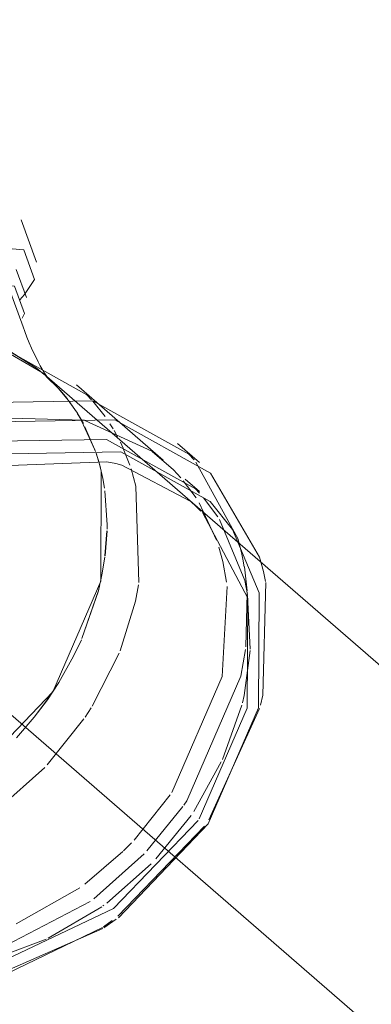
# Model space of a CAD drawing. Header units: millimetres. Extents: x -121 to 34184, y -147 to 33428.
# Tile 89 of 107: x 13857 to 13926, y 22109 to 22304. Entities that reach past the tile are written whole.
import ezdxf

# ---------------------------------------------------------------- set-up
doc = ezdxf.new("R2010")
doc.units = ezdxf.units.MM
doc.linetypes.add('ADSK_Осевая', pattern=[700, 500, -100, 0, -100])
doc.layers.add('P-PIPE-____-CNTR', color=3, linetype='ADSK_Осевая', lineweight=20)
doc.layers.add('P-PIPE-____-OTLN', color=3, linetype='Continuous', lineweight=20)

# ---------------------------------------------------------------- blocks, each defined once
blk = doc.blocks.new('ADSK_ППР_Отвод канализационный_Составной - Отвод раструбный-1566248-_3D_ копия 1')
at = {"layer": 'P-PIPE-____-OTLN', "color": 22}
for p, q in [((11834.52, 22243.01), (11812.41, 22303.59)), ((11837.2, 22255.79), (11834.16, 22264.12)), ((11837.2, 22255.79), (11834.16, 22264.12)), ((11835.17, 22248.83), (11833.16, 22254.32)), ((11835.17, 22248.83), (11833.16, 22254.32)), ((11838.72, 22233.61), (11838.15, 22234.1)), ((11862.13, 22216.76), (11845.03, 22231.58)), ((11869.27, 22216.26), (11864.95, 22220.01)), ((11869.3, 22210.54), (11866.45, 22213.01)), ((11868.65, 22207.62), (11867.63, 22208.53))]:
    blk.add_line(p, q, dxfattribs=at)
at = {"layer": 'P-PIPE-____-OTLN', "color": 10}
for p, q in [((11833.88, 22248.38), (11834.8, 22249.39)), ((11833.88, 22248.38), (11834.8, 22249.39)), ((11828.32, 22239.76), (11838.03, 22234.19)), ((11841.46, 22230.93), (11839.11, 22233.27)), ((11840.69, 22231.76), (11841.77, 22230.6)), ((11843.51, 22228.49), (11841.46, 22230.93)), ((11841.9, 22230.46), (11843.22, 22228.87)), ((11843.44, 22228.58), (11845.05, 22226.28)), ((11850.69, 22225.33), (11848.26, 22228.39)), ((11846.64, 22224.6), (11829.16, 22225.12)), ((11845.96, 22224.76), (11845.27, 22225.91)), ((11845.63, 22225.33), (11848.69, 22218.79)), ((11846.41, 22223.95), (11845.97, 22224.75)), ((11848.81, 22218.43), (11846.73, 22223.33)), ((11852.27, 22222.91), (11851.65, 22223.91)), ((11853.15, 22221.35), (11852.47, 22222.57)), ((11854.24, 22219.14), (11853.7, 22220.27)), ((11848.91, 22218.15), (11849.5, 22216.23)), ((11849.51, 22216.21), (11849, 22217.88)), ((11855.58, 22215.76), (11854.27, 22219.07)), ((11849.79, 22215.14), (11849.56, 22216.02)), ((11850.57, 22211.22), (11850.24, 22213.15)), ((11851.09, 22204.02), (11850.65, 22210.7)), ((11872.66, 22200.97), (11869.2, 22208.36)), ((11851.08, 22203.17), (11851.09, 22204.02)), ((11850.68, 22197.85), (11851.07, 22202.8)), ((11850.14, 22194.44), (11850.65, 22197.64)), ((11878.13, 22195.73), (11877.86, 22197.2)), ((11878.31, 22194.56), (11878.14, 22195.69)), ((11878.68, 22191.01), (11878.31, 22194.56)), ((11878.4, 22179.91), (11878.71, 22190.52)), ((11879.29, 22179.46), (11878.78, 22190.07)), ((11848.16, 22168.25), (11853.46, 22178.68)), ((11846.76, 22166.07), (11847.95, 22167.91)), ((11871.12, 22145.86), (11881.13, 22167.81)), ((11873.81, 22157.73), (11877.62, 22168.45)), ((11839.3, 22156.66), (11846.52, 22165.72)), ((11868.18, 22147.5), (11873.59, 22157.25)), ((11829.64, 22148.01), (11838.8, 22156.14)), ((11856.4, 22141.84), (11863.52, 22150.75)), ((11858.9, 22139.69), (11866.04, 22148.49)), ((11860.7, 22138.13), (11867.63, 22146.7)), ((11853.21, 22126.81), (11870.26, 22144.59)), ((11854.32, 22139.7), (11855.9, 22141.31)), ((11846.73, 22133.18), (11854.2, 22139.59)), ((11848.46, 22130.23), (11858.4, 22139.15)), ((11851.04, 22129.42), (11859.78, 22137.17)), ((11833.15, 22125.31), (11845.72, 22132.44)), ((11829.03, 22119.96), (11847.77, 22129.72)), ((11839.48, 22122.51), (11850.06, 22128.71)), ((11850.27, 22128.86), (11850.46, 22129)), ((11831.39, 22115.53), (11850.17, 22124.63)), ((11850.36, 22124.75), (11852.09, 22125.98)), ((11830.32, 22119.05), (11839.06, 22122.32))]:
    blk.add_line(p, q, dxfattribs=at)
at = {"layer": 'P-PIPE-____-OTLN', "color": 9}
for p, q in [((11838.72, 22233.61), (11839.86, 22232.58)), ((11848.03, 22228.65), (11847.1, 22229.64)), ((11859.92, 22218.52), (11846.67, 22224.59)), ((11868.22, 22216.79), (11867.17, 22217.92)), ((11851.04, 22216.44), (11831.83, 22215.7)), ((11867.48, 22208.66), (11853.98, 22215.76)), ((11876.83, 22201.28), (11868.58, 22216.38)), ((11850.24, 22213.15), (11849.79, 22215.14)), ((11868.62, 22209.29), (11866.1, 22212.7)), ((11869.27, 22210.27), (11868.52, 22211.07)), ((11872.88, 22205.55), (11870.09, 22209.33)), ((11869.57, 22206.72), (11868.65, 22207.62)), ((11849.73, 22192.48), (11850.14, 22194.44)), ((11839.31, 22169.52), (11841.56, 22172.92)), ((11850.41, 22124.52), (11852.89, 22126.22)), ((11831.29, 22116.05), (11850.25, 22124.42))]:
    blk.add_line(p, q, dxfattribs=at)
at = {"layer": 'P-PIPE-____-OTLN', "color": 22}
for points in [[(11834.8, 22249.39, 0), (11836.81, 22252.36, 0), (11834.67, 22258.18, 0), (11821.51, 22259.32, 0), (11799.95, 22255.56, 0)], [(11834.8, 22249.39, 0), (11836.81, 22252.36, 0), (11834.67, 22258.18, 0), (11821.51, 22259.32, 0), (11799.95, 22255.56, 0)], [(11834.32, 22244.74, 0), (11834.8, 22245.63, 0), (11832.81, 22251.05, 0), (11820.57, 22252.11, 0), (11800.5, 22248.61, 0)], [(11834.32, 22244.74, 0), (11834.8, 22245.63, 0), (11832.81, 22251.05, 0), (11820.57, 22252.11, 0), (11800.5, 22248.61, 0)], [(11839.58, 22232.71, 0), (11839.54, 22232.76, 0), (11839.41, 22232.94, 0), (11839.21, 22233.22, 0), (11838.95, 22233.61, 0), (11838.64, 22234.11, 0), (11838.3, 22234.69, 0), (11837.92, 22235.37, 0), (11837.51, 22236.13, 0), (11837.09, 22236.96, 0), (11836.65, 22237.87, 0), (11836.2, 22238.85, 0), (11835.75, 22239.89, 0), (11835.3, 22240.99, 0), (11834.85, 22242.13, 0), (11834.52, 22243.01, 0)], [(11847.1, 22229.64, 0), (11829.54, 22239.42, 0), (11807.57, 22239.04, 0)], [(11867.17, 22217.92, 0), (11848.3, 22228.43, 0), (11824.69, 22228.02, 0)], [(11881.14, 22197.6, 0), (11871.49, 22214.17, 0), (11852.62, 22224.69, 0), (11829.01, 22224.27, 0)], [(11868.52, 22211.07, 0), (11850.96, 22220.85, 0), (11828.99, 22220.47, 0)], [(11875.79, 22203.07, 0), (11871.37, 22208.6, 0), (11853.81, 22218.38, 0), (11831.84, 22218, 0)], [(11853.98, 22215.76, 0), (11852.8, 22216.06, 0), (11851.04, 22216.44, 0)]]:
    blk.add_polyline3d(points, dxfattribs=at)
at = {"layer": 'P-PIPE-____-OTLN', "color": 9}
for points in [[(11838.71, 22233.62, 0), (11837.1, 22234.93, 0), (11832.27, 22238, 0)], [(11865.64, 22213.24, 0), (11864.2, 22214.81, 0), (11860, 22218.46, 0)], [(11849.5, 22216.23, 0), (11849.94, 22214.55, 0), (11849.82, 22192.89, 0), (11840.37, 22171.06, 0), (11823.46, 22153.39, 0), (11802.43, 22143.38, 0)], [(11869.25, 22146.02, 0), (11878.7, 22167.85, 0), (11878.81, 22189.51, 0), (11869.87, 22206.41, 0)], [(11853.31, 22126.53, 0), (11871.03, 22145.03, 0), (11880.92, 22167.89, 0), (11881.05, 22190.57, 0), (11875.79, 22203.07, 0)], [(11882.31, 22192.85, 0), (11881.89, 22194.8, 0), (11881.14, 22197.6, 0)], [(11881.29, 22168.44, 0), (11881.76, 22170.42, 0), (11882.35, 22192.62, 0)], [(11831.31, 22118.35, 0), (11852.33, 22128.36, 0), (11869.04, 22145.72, 0)]]:
    blk.add_polyline3d(points, dxfattribs=at)
at = {"layer": 'P-PIPE-____-OTLN', "color": 10}
for points in [[(11845.22, 22226, 0), (11844.74, 22226.75, 0), (11843.51, 22228.49, 0)], [(11857.34, 22192.61, 0), (11856.78, 22211.62, 0), (11855.82, 22215.04, 0)], [(11878.74, 22190.29, 0), (11878.2, 22193.05, 0), (11873.22, 22205.02, 0)], [(11877.86, 22197.2, 0), (11877.57, 22198.55, 0), (11876.83, 22201.28, 0)], [(11874.63, 22192.71, 0), (11873.87, 22196.79, 0), (11873.12, 22199.57, 0)], [(11846.13, 22181.59, 0), (11849.37, 22191.01, 0), (11849.67, 22192.23, 0)], [(11853.64, 22179.13, 0), (11856.66, 22188.93, 0), (11857.28, 22192.19, 0)], [(11863.86, 22151.25, 0), (11873.75, 22174.11, 0), (11874.75, 22191.82, 0)], [(11841.56, 22172.92, 0), (11844.48, 22178.08, 0), (11846.02, 22181.34, 0)], [(11866.19, 22148.71, 0), (11866.8, 22149.61, 0), (11877.44, 22174.17, 0), (11878.34, 22179.41, 0)], [(11877.74, 22168.92, 0), (11878.08, 22170.36, 0), (11879.27, 22179.21, 0)], [(11833.2, 22162.03, 0), (11836.73, 22166.1, 0), (11839.31, 22169.52, 0)]]:
    blk.add_polyline3d(points, dxfattribs=at)

msp = doc.modelspace()

# ---------------------------------------------------------------- linework, layer by layer
at = {"layer": 'P-PIPE-____-CNTR', "color": 9}
msp.add_line((13825.71, 22192.06), (14177.69, 21886.91), dxfattribs=at)
msp.add_line((13825.71, 22192.06), (14177.69, 21886.91), dxfattribs=at)
at = {"layer": 'P-PIPE-____-OTLN', "color": 22}
msp.add_line((14276.01, 21874.46), (13861.74, 22233.62), dxfattribs=at)
at = {"layer": 'P-PIPE-____-OTLN', "color": 10}
for p, q in [((13862.14, 22233.26), (13864.48, 22230.95)), ((13864.48, 22230.94), (13866.53, 22228.49)), ((13868.3, 22225.92), (13868.98, 22224.76)), ((13868.99, 22224.75), (13869.43, 22223.95)), ((13869.75, 22223.33), (13871.84, 22218.43)), ((13872.02, 22217.88), (13872.53, 22216.21)), ((13872.58, 22216.02), (13872.81, 22215.14)), ((13873.26, 22213.14), (13873.59, 22211.22)), ((13873.67, 22210.69), (13874.11, 22204.02)), ((13874.11, 22204.02), (13874.09, 22203.17)), ((13874.08, 22202.8), (13873.69, 22197.86)), ((13873.67, 22197.66), (13873.16, 22194.46))]:
    msp.add_line(p, q, dxfattribs=at)
at = {"layer": 'P-PIPE-____-OTLN', "color": 9}
for p, q in [((13872.81, 22215.14), (13873.26, 22213.15)), ((13873.16, 22194.45), (13872.74, 22192.48)), ((13864.58, 22172.93), (13862.32, 22169.51))]:
    msp.add_line(p, q, dxfattribs=at)
msp.add_polyline3d([(13855.3, 22238, 0), (13860.12, 22234.94, 0), (13861.73, 22233.63, 0)], dxfattribs=at)
at = {"layer": 'P-PIPE-____-OTLN', "color": 10}
for points in [[(13866.53, 22228.49, 0), (13867.76, 22226.76, 0), (13868.24, 22226, 0)], [(13872.69, 22192.22, 0), (13872.39, 22191.02, 0), (13869.14, 22181.59, 0)], [(13869.04, 22181.35, 0), (13867.49, 22178.08, 0), (13864.59, 22172.94, 0)], [(13862.31, 22169.5, 0), (13859.75, 22166.1, 0), (13856.22, 22162.03, 0)]]:
    msp.add_polyline3d(points, dxfattribs=at)

# ---------------------------------------------------------------- block references
at = {"layer": 'P-PIPE-____-OTLN', "color": 9}
msp.add_blockref('ADSK_ППР_Отвод канализационный_Составной - Отвод раструбный-1566248-_3D_ копия 1', (2023.02, 0), dxfattribs=at)

doc.saveas('drawing.dxf')
